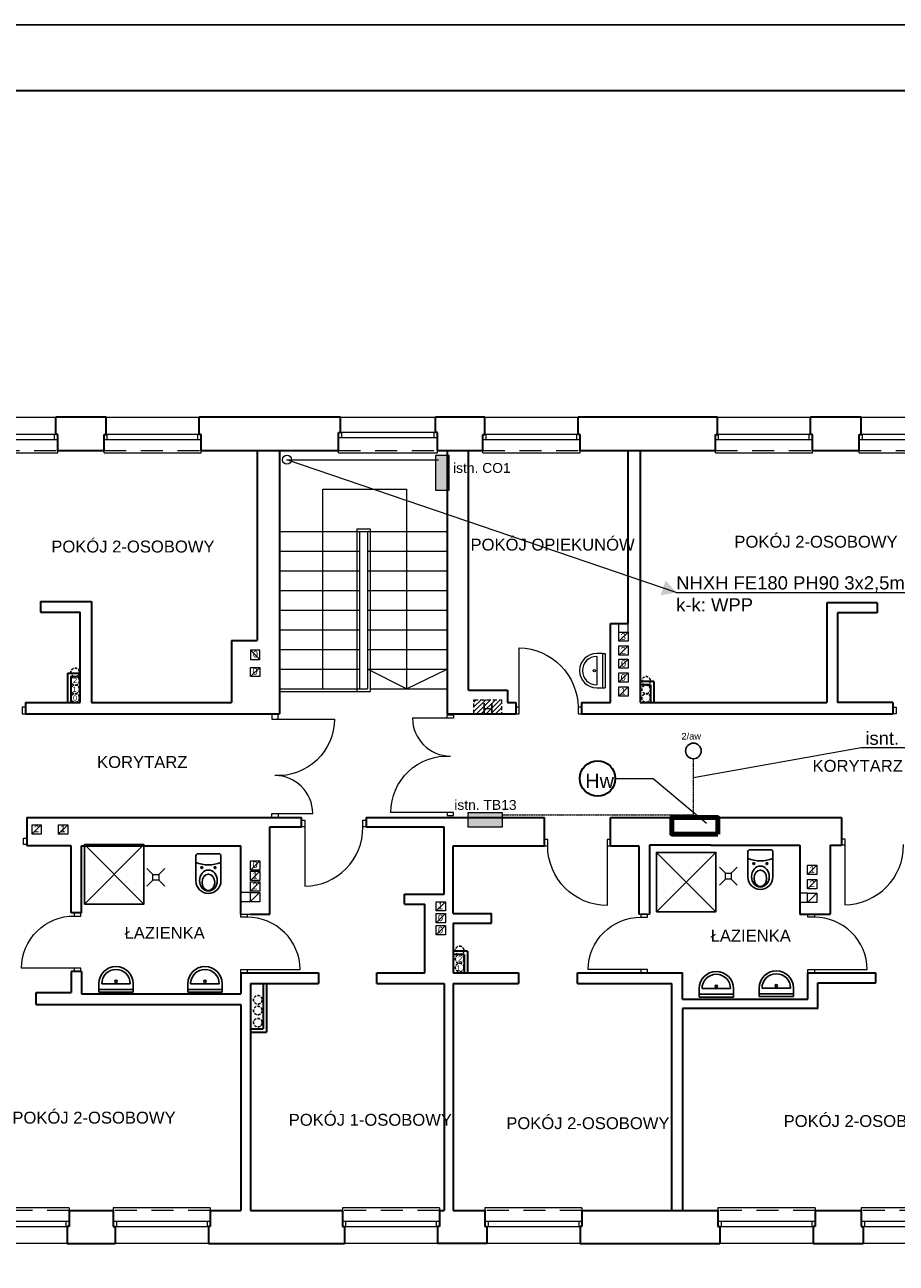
# Model space of a CAD drawing. Header units: millimetres. Extents: x -1249 to 11358, y -460 to 20182.
# Tile 5 of 37: x 2537 to 3857, y 5770 to 7645. Entities that reach past the tile are written whole.
import ezdxf
from ezdxf.enums import TextEntityAlignment as Align

# ---------------------------------------------------------------- set-up
doc = ezdxf.new("R2010")
doc.units = ezdxf.units.MM
for name, pattern in [('BORDERX2', [3.5, 1, -0.5, 1, -0.5, 0, -0.5]), ('DASHED2', [9.525, 6.35, -3.175]), ('DASHEDX2', [1.5, 1, -0.5]), ('DGN Style 2', [55.531736, 33.319042, -22.212694])]:
    doc.linetypes.add(name, pattern=pattern)
for name, color, linetype, lineweight in [('1 cienka', 7, 'Continuous', 9), ('dzrwi', 6, 'Continuous', 0), ('inwentaryzacja', 7, 'Continuous', 35), ('KONTURY', 92, 'Continuous', 30), ('OKNA', 3, 'Continuous', 20), ('proj.wentylacja', 214, 'Continuous', 25), ('ROZDZIELNICe', 5, 'Continuous', 18), ('technologia', 160, 'Continuous', 35), ('WYPOSAZENIE', 4, 'Continuous', 0), ('ściana proj. - dział', 255, 'Continuous', 35)]:
    doc.layers.add(name, color=color, linetype=linetype, lineweight=lineweight)
for name, color, linetype in [('CIENKA', 7, 'Continuous'), ('elektryka', 7, 'Continuous'), ('i_eE', 5, 'Continuous'), ('opisy', 7, 'Continuous'), ('OPRAWA02', 4, 'Continuous'), ('OPRAWAEX', 2, 'Continuous')]:
    doc.layers.add(name, color=color, linetype=linetype)
doc.styles.add('ARIAL', font='arial.ttf')
doc.styles.add('jagoda-100', font='arial.ttf', dxfattribs={"height": 18})
doc.styles.get("Standard").update_dxf_attribs({"font": 'ARIAL.TTF'})
doc.styles.add('Style-SWISSLT_1250', font='SWISSLT_1250.shx')

# ---------------------------------------------------------------- blocks, each defined once
blk = doc.blocks.new('rozdzielnica')
at = {"transparency": 33554687}
h = blk.add_hatch(color=256, dxfattribs=at)
h.dxf.hatch_style = 1
h.paths.add_polyline_path([(17744, 44266), (17604, 44266), (17604, 43916), (17744, 43916)])
blk.add_lwpolyline([(17744, 44266), (17604, 44266), (17604, 43916), (17744, 43916)], close=True)
blk = doc.blocks.new('strzałka')
at = {"layer": 'i_eE', "transparency": 33554687}
h = blk.add_hatch(color=256, dxfattribs=at)
h.dxf.hatch_style = 1
h.paths.add_polyline_path([(4746.2, 7400.9), (4753.8, 7423.4), (4730.2, 7418.9)])
blk = doc.blocks.new('2aw')
blk.add_circle((67864, -24691), 118)
at = {"layer": 'OPRAWAEX', "color": 7}
blk.add_text('2/aw', height=100, dxfattribs=at).set_placement((67683, -24518))
blk = doc.blocks.new('*U163')
at = {"layer": 'OKNA', "linetype": 'Continuous'}
for p, q in [((-71.5, 27), (69.5, 27)), ((72.5, 1), (-74.5, 1)), ((-69.5, -7), (-69.5, 1)), ((67.5, -7), (67.5, 1)), ((72.5, -7), (-74.5, -7)), ((-74.5, -27), (-74.5, -23)), ((-74.5, -27), (72.5, -27)), ((72.5, -27), (72.5, -23))]:
    blk.add_line(p, q, dxfattribs=at)
at = {"layer": 'OKNA', "linetype": 'DGN Style 2'}
blk.add_line((-74.5, -23), (72.5, -23), dxfattribs=at)
blk = doc.blocks.new('*U168')
at = {"layer": 'OKNA', "linetype": 'Continuous'}
for p, q in [((-74.5, 24), (69.5, 24)), ((72.5, 1), (-77.5, 1)), ((-72.5, -7), (-72.5, 1)), ((67.5, -7), (67.5, 1)), ((72.5, -7), (-77.5, -7)), ((-77.5, -30), (-77.5, -26)), ((-77.5, -30), (72.5, -30)), ((72.5, -30), (72.5, -26))]:
    blk.add_line(p, q, dxfattribs=at)
at = {"layer": 'OKNA', "linetype": 'DGN Style 2'}
blk.add_line((-77.5, -26), (72.5, -26), dxfattribs=at)
blk = doc.blocks.new('A$C5D6B6965')
at = {"layer": 'WYPOSAZENIE'}
for p, q in [((15, 30), (0, 45)), ((30, 30), (45, 45)), ((15, 15), (0, 0)), ((15, 30), (30, 30)), ((15, 15), (15, 30)), ((30, 15), (15, 15)), ((30, 30), (30, 15)), ((30, 15), (45, 0))]:
    blk.add_line(p, q, dxfattribs=at)

msp = doc.modelspace()

# ---------------------------------------------------------------- hatches: boundary and pattern name
at = {"layer": '1 cienka', "linetype": 'ByBlock', "lineweight": 25}
h = msp.add_hatch(dxfattribs=at)
h.set_pattern_fill('ANSI31', color=256, scale=41)
h.set_pattern_definition([(45, (284402.9394, -177542.5743), (-3.62392225, 3.62392225), [])])
h.paths.add_polyline_path([(3258.941, 6622.898), (3217.044, 6622.898), (3217.044, 6601.488), (3258.941, 6601.488)])

# ---------------------------------------------------------------- linework, layer by layer
for p, q in [((2627.126, 6313.488), (2717.126, 6403.488)), ((2627.126, 6403.488), (2717.126, 6313.488)), ((3493.477, 6301.878), (3583.477, 6391.878)), ((3493.477, 6391.878), (3583.477, 6301.878)), ((2648.938, 6193.031), (2648.938, 6180.05)), ((2696.458, 6193.031), (2653.258, 6193.031)), ((2700.778, 6184.391), (2700.778, 6193.031)), ((2783.622, 6193.031), (2783.622, 6180.05)), ((2831.142, 6193.031), (2787.942, 6193.031)), ((2835.462, 6184.391), (2835.462, 6193.031)), ((2648.938, 6184.391), (2648.938, 6180.05)), ((2700.778, 6184.391), (2648.938, 6184.391)), ((2700.778, 6180.05), (2648.938, 6180.05)), ((2700.778, 6184.391), (2700.778, 6180.05)), ((2783.622, 6184.391), (2783.622, 6180.05)), ((2835.462, 6184.391), (2783.622, 6184.391)), ((2835.462, 6180.05), (2783.622, 6180.05)), ((2835.462, 6184.391), (2835.462, 6180.05)), ((3558.201, 6185.625), (3558.201, 6172.643)), ((3558.201, 6176.985), (3558.201, 6172.643)), ((3610.041, 6176.985), (3558.201, 6176.985)), ((3610.041, 6172.643), (3558.201, 6172.643)), ((3605.721, 6185.625), (3562.521, 6185.625)), ((3610.041, 6176.985), (3610.041, 6185.625)), ((3610.041, 6176.985), (3610.041, 6172.643)), ((3649.133, 6186.465), (3649.133, 6173.484)), ((3649.133, 6177.825), (3649.133, 6173.484)), ((3700.973, 6177.825), (3649.133, 6177.825)), ((3700.973, 6173.484), (3649.133, 6173.484)), ((3696.653, 6186.465), (3653.453, 6186.465)), ((3700.973, 6177.825), (3700.973, 6186.465)), ((3700.973, 6177.825), (3700.973, 6173.484))]:
    msp.add_line(p, q)
for points in [[(2627.126, 6313.488), (2717.126, 6313.488), (2717.126, 6403.488), (2627.126, 6403.488)], [(3493.477, 6301.878), (3583.477, 6301.878), (3583.477, 6391.878), (3493.477, 6391.878)]]:
    msp.add_lwpolyline(points, close=True)
for points in [[(3631.92, 6354.763), (3631.92, 6392.763, -0.41421356), (3634.92, 6395.763), (3666.92, 6395.763, -0.41421356), (3669.92, 6392.763), (3669.92, 6354.763)], [(2795.858, 6348.719), (2795.858, 6386.719, -0.41421356), (2798.858, 6389.719), (2830.858, 6389.719, -0.41421356), (2833.858, 6386.719), (2833.858, 6348.719)]]:
    msp.add_lwpolyline(points, format="xyb")
for centre, radius in [((3640.92, 6374.763), 1.449), ((3660.92, 6374.763), 1.449), ((2804.858, 6368.719), 1.449), ((2824.858, 6368.719), 1.449), ((2674.858, 6196.507), 1.808), ((2809.542, 6196.507), 1.808), ((3584.121, 6189.101), 1.808), ((3675.053, 6189.941), 1.808)]:
    msp.add_circle(centre, radius)
for centre, radius, start, end in [((2814.858, 6427.713), 54.824, 249.722814, 290.277186), ((3650.92, 6433.757), 54.824, 249.722814, 290.277186), ((2814.858, 6348.719), 19, 180, 0), ((3650.92, 6354.763), 19, 180, 0), ((2674.858, 6193.031), 25.92, 0, 180), ((2674.858, 6193.031), 21.6, 0, 180), ((2809.542, 6193.031), 25.92, 0, 180), ((2809.542, 6193.031), 21.6, 0, 180), ((3584.121, 6185.625), 25.92, 0, 180), ((3584.121, 6185.625), 21.6, 0, 180), ((3675.053, 6186.465), 25.92, 0, 180), ((3675.053, 6186.465), 21.6, 0, 180)]:
    msp.add_arc(centre, radius, start, end)
at = {"extrusion": (0, 0, -1)}
for centre, major_axis, ratio in [((2814.858, 6349.143), (0, -15.94), 0.84303386), ((2814.858, 6346.406), (0, -12.457), 0.76034817), ((3650.92, 6355.187), (0, -15.94), 0.84303386), ((3650.92, 6352.45), (0, -12.457), 0.76034817)]:
    msp.add_ellipse(centre, major_axis=major_axis, ratio=ratio, dxfattribs=at)
at = {"layer": '1 cienka', "color": 1, "linetype": 'Continuous'}
for p, q in [((3431.222, 6503.701), (3488.365, 6503.639)), ((3488.365, 6503.639), (3569.225, 6436.013))]:
    msp.add_line(p, q, dxfattribs=at)
at = {"layer": '1 cienka', "color": 1, "linetype": 'Continuous', "lineweight": 30}
msp.add_circle((3404.351, 6503.701), 26.871, dxfattribs=at)
at = {"layer": 'CIENKA', "linetype": 'DASHED2', "lineweight": 20}
msp.add_lwpolyline([(3258.941, 6622.898), (3258.941, 6601.488), (3217.044, 6601.488), (3217.044, 6622.898)], close=True, dxfattribs=at)
at = {"layer": 'dzrwi'}
for p, q in [((3039.735, 6881.488), (3059.735, 6881.488)), ((3039.735, 6881.488), (3039.735, 6635.488)), ((3059.735, 6881.488), (3059.735, 6635.488)), ((2922.735, 6877.488), (3176.735, 6877.488)), ((3043.735, 6877.488), (3043.735, 6639.488)), ((3055.735, 6877.488), (3055.735, 6639.488)), ((2922.735, 6847.738), (3043.735, 6847.738)), ((3055.735, 6847.738), (3176.735, 6847.738)), ((2922.735, 6817.988), (3043.735, 6817.988)), ((3055.735, 6817.988), (3176.735, 6817.988)), ((2922.735, 6788.238), (3043.735, 6788.238)), ((3055.735, 6788.238), (3176.735, 6788.238)), ((2922.735, 6758.488), (3043.735, 6758.488)), ((3055.735, 6758.488), (3176.735, 6758.488)), ((3436.735, 6725.403), (3436.735, 6738.488)), ((3450.735, 6725.403), (3450.735, 6738.488)), ((2922.735, 6728.738), (3043.735, 6728.738)), ((3055.735, 6728.738), (3176.735, 6728.738)), ((3436.735, 6711.403), (3450.735, 6725.403)), ((2878.735, 6697.842), (2878.735, 6683.842)), ((2892.735, 6683.842), (2878.735, 6697.842)), ((2922.735, 6698.988), (3043.735, 6698.988)), ((3055.735, 6698.988), (3176.735, 6698.988)), ((3285.735, 6611.488), (3285.735, 6701.438)), ((3436.735, 6690.488), (3450.735, 6704.488)), ((3411.627, 6692.844), (3402.987, 6692.844)), ((3402.987, 6688.524), (3402.987, 6645.324)), ((3411.627, 6692.844), (3415.968, 6692.844)), ((3411.627, 6692.844), (3411.627, 6641.004)), ((3415.968, 6692.844), (3415.968, 6641.004)), ((3436.735, 6670.488), (3450.735, 6684.488)), ((2878.735, 6657.842), (2892.735, 6671.842)), ((2892.735, 6671.842), (2892.735, 6657.842)), ((2922.735, 6669.238), (3043.735, 6669.238)), ((3114.735, 6639.488), (3055.735, 6669.238)), ((3055.735, 6669.238), (3176.735, 6669.238)), ((3114.735, 6639.488), (3176.735, 6669.238)), ((3436.735, 6649.488), (3450.735, 6663.488)), ((2922.735, 6639.488), (3043.735, 6639.488)), ((3043.735, 6639.488), (3055.735, 6639.488)), ((3059.735, 6639.488), (3176.735, 6639.488)), ((3402.987, 6641.004), (3415.968, 6641.004)), ((3411.627, 6641.004), (3415.968, 6641.004)), ((3436.735, 6628.488), (3450.735, 6642.488)), ((2922.735, 6635.488), (3059.735, 6635.488)), ((2910.76, 6601.488), (2910.76, 6593.513)), ((2920.26, 6601.488), (2910.76, 6601.488)), ((2920.26, 6593.513), (2920.26, 6601.488)), ((2910.76, 6593.513), (2920.26, 6593.513)), ((2920.26, 6593.513), (3005.76, 6593.513)), ((3176.735, 6595.064), (3124.076, 6595.064)), ((3176.735, 6595.064), (3176.735, 6599.814)), ((3176.735, 6599.814), (3186.235, 6599.814)), ((3186.235, 6595.064), (3176.735, 6595.064)), ((3186.235, 6599.814), (3186.235, 6595.064)), ((2910.76, 6444.476), (2910.76, 6450.736)), ((2910.76, 6450.736), (2920.26, 6450.736)), ((2920.26, 6450.736), (2920.26, 6443.488)), ((2920.26, 6450.736), (2972.919, 6450.736)), ((3176.735, 6452.287), (3091.235, 6452.287)), ((3186.235, 6452.287), (3176.735, 6452.287)), ((3176.735, 6452.287), (3176.735, 6447.537)), ((3186.235, 6447.537), (3186.235, 6452.287)), ((2547.735, 6419.735), (2561.735, 6433.735)), ((2587.833, 6419.735), (2601.833, 6433.735)), ((2920.26, 6443.488), (2910.76, 6443.488)), ((3176.735, 6447.537), (3186.235, 6447.537)), ((2960.735, 6430.488), (2960.735, 6340.488)), ((3418.735, 6401.488), (3418.735, 6311.488)), ((3778.735, 6402.488), (3778.735, 6312.488)), ((2878.735, 6364.893), (2892.735, 6378.893)), ((2892.735, 6378.893), (2892.735, 6364.893)), ((2878.735, 6349.419), (2892.735, 6363.419)), ((3722.337, 6358.488), (3736.337, 6372.488)), ((2878.735, 6333.302), (2892.735, 6347.302)), ((3722.337, 6336.661), (3736.337, 6350.661)), ((2878.735, 6331.084), (2863.735, 6331.084)), ((2878.735, 6317.331), (2892.735, 6331.331)), ((3722.337, 6329.904), (3710.735, 6329.904)), ((3722.337, 6316.151), (3736.337, 6330.151)), ((2863.735, 6314.488), (2863.735, 6317.207)), ((3159.735, 6303.084), (3173.735, 6317.084)), ((3710.735, 6315.904), (3710.735, 6314.488)), ((2863.735, 6298.488), (2878.735, 6298.488)), ((3159.735, 6285.102), (3173.735, 6299.102)), ((3466.735, 6298.488), (3482.735, 6298.488)), ((3159.735, 6267.169), (3173.735, 6281.169)), ((2611.735, 6216.488), (2531.735, 6216.488)), ((2873.735, 6214.488), (2953.735, 6214.488)), ((3469.965, 6214.488), (3389.965, 6214.488)), ((3732.735, 6214.488), (3812.735, 6214.488))]:
    msp.add_line(p, q, dxfattribs=at)
at = {"layer": 'dzrwi', "flags": 128}
for points in [[(2988.235, 6639.488), (2988.235, 6941.515), (3114.735, 6941.515), (3114.735, 6639.488)], [(2878.735, 6317.084), (2863.735, 6317.084), (2863.735, 6331.084)], [(3722.337, 6315.904), (3710.735, 6315.904), (3710.735, 6329.904)]]:
    msp.add_lwpolyline(points, dxfattribs=at)
for points in [[(3436.735, 6725.403), (3450.735, 6725.403), (3450.735, 6711.403), (3436.735, 6711.403)], [(2892.735, 6697.842), (2878.735, 6697.842), (2878.735, 6683.842), (2892.735, 6683.842)], [(3436.735, 6704.488), (3450.735, 6704.488), (3450.735, 6690.488), (3436.735, 6690.488)], [(3436.735, 6684.488), (3450.735, 6684.488), (3450.735, 6670.488), (3436.735, 6670.488)], [(2878.735, 6671.842), (2892.735, 6671.842), (2892.735, 6657.842), (2878.735, 6657.842)], [(3436.735, 6663.488), (3450.735, 6663.488), (3450.735, 6649.488), (3436.735, 6649.488)], [(3436.735, 6642.488), (3450.735, 6642.488), (3450.735, 6628.488), (3436.735, 6628.488)], [(2532.735, 6601.488), (2537.735, 6601.488), (2537.735, 6611.488), (2532.735, 6611.488)], [(3280.735, 6601.488), (3285.735, 6601.488), (3285.735, 6611.488), (3280.735, 6611.488)], [(3374.735, 6601.488), (3379.735, 6601.488), (3379.735, 6611.488), (3374.735, 6611.488)], [(3856.735, 6601.488), (3851.735, 6601.488), (3851.735, 6611.488), (3856.735, 6611.488)], [(2547.735, 6433.488), (2561.735, 6433.488), (2561.735, 6419.488), (2547.735, 6419.488)], [(2587.833, 6433.488), (2601.833, 6433.488), (2601.833, 6419.488), (2587.833, 6419.488)], [(2955.735, 6440.488), (2960.735, 6440.488), (2960.735, 6430.488), (2955.735, 6430.488)], [(3048.735, 6440.488), (3053.735, 6440.488), (3053.735, 6430.488), (3048.735, 6430.488)], [(2534.735, 6413.488), (2539.735, 6413.488), (2539.735, 6403.488), (2534.735, 6403.488)], [(3328.735, 6411.488), (3323.735, 6411.488), (3323.735, 6401.488), (3328.735, 6401.488)], [(3423.735, 6411.488), (3418.735, 6411.488), (3418.735, 6401.488), (3423.735, 6401.488)], [(3773.735, 6412.488), (3778.735, 6412.488), (3778.735, 6402.488), (3773.735, 6402.488)], [(2878.735, 6378.893), (2892.735, 6378.893), (2892.735, 6364.893), (2878.735, 6364.893)], [(2878.735, 6363.172), (2892.735, 6363.172), (2892.735, 6349.172), (2878.735, 6349.172)], [(3722.337, 6372.488), (3736.337, 6372.488), (3736.337, 6358.488), (3722.337, 6358.488)], [(2878.735, 6347.054), (2892.735, 6347.054), (2892.735, 6333.054), (2878.735, 6333.054)], [(3722.337, 6350.661), (3736.337, 6350.661), (3736.337, 6336.661), (3722.337, 6336.661)], [(2878.735, 6331.084), (2892.735, 6331.084), (2892.735, 6317.084), (2878.735, 6317.084)], [(3722.337, 6329.904), (3736.337, 6329.904), (3736.337, 6315.904), (3722.337, 6315.904)], [(2621.735, 6295.488), (2621.735, 6300.488), (2611.735, 6300.488), (2611.735, 6295.488)], [(3159.735, 6317.084), (3173.735, 6317.084), (3173.735, 6303.084), (3159.735, 6303.084)], [(2863.735, 6293.488), (2863.735, 6298.488), (2873.735, 6298.488), (2873.735, 6293.488)], [(3159.735, 6299.102), (3173.735, 6299.102), (3173.735, 6285.102), (3159.735, 6285.102)], [(3479.965, 6293.488), (3479.965, 6298.488), (3469.965, 6298.488), (3469.965, 6293.488)], [(3722.735, 6293.488), (3722.735, 6298.488), (3732.735, 6298.488), (3732.735, 6293.488)], [(3159.735, 6281.169), (3173.735, 6281.169), (3173.735, 6267.169), (3159.735, 6267.169)], [(2621.735, 6211.488), (2621.735, 6216.488), (2611.735, 6216.488), (2611.735, 6211.488)], [(2863.735, 6209.488), (2863.735, 6214.488), (2873.735, 6214.488), (2873.735, 6209.488)], [(3479.965, 6209.488), (3479.965, 6214.488), (3469.965, 6214.488), (3469.965, 6209.488)], [(3722.735, 6209.488), (3722.735, 6214.488), (3732.735, 6214.488), (3732.735, 6209.488)]]:
    msp.add_lwpolyline(points, close=True, dxfattribs=at)
at = {"layer": 'dzrwi'}
msp.add_circle((3399.51, 6666.924), 1.808, dxfattribs=at)
at = {"layer": 'dzrwi', "extrusion": (0, 0, -1)}
for centre, radius, start, end in [((-3283.735, 6610.454), 91.006, 91.259268, 179.349055), ((-3418.735, 6401.488), 90, 270, 0), ((-2611.235, 6215.988), 79.502, 0.360346, 90.360346), ((-3469.465, 6213.988), 79.502, 0.360346, 90.360346)]:
    msp.add_arc(centre, radius, start, end, dxfattribs=at)
at = {"layer": 'dzrwi'}
for centre, radius, start, end in [((3402.987, 6666.924), 25.92, 90, 270), ((3402.987, 6666.924), 21.6, 90, 270), ((3181.485, 6595.064), 57.409, 180, 270), ((2915.51, 6450.736), 57.409, 0, 90), ((2959.735, 6429.488), 89.006, 270.643746, 0.643746), ((3777.735, 6402.488), 90.006, 270.636594, 0.636594), ((2874.235, 6213.988), 79.502, 0.360346, 90.360346), ((3733.235, 6213.988), 79.502, 0.360346, 90.360346)]:
    msp.add_arc(centre, radius, start, end, dxfattribs=at)
at = {"layer": 'dzrwi', "extrusion": (0, 0, -1)}
for centre, major_axis in [((2920.26, 6593.513), (-60.458, -60.458)), ((3176.735, 6452.287), (60.458, 60.458))]:
    msp.add_ellipse(centre, major_axis=major_axis, ratio=1, start_param=3.92699082, end_param=5.55337132, dxfattribs=at)
at = {"layer": 'elektryka', "color": 1, "linetype": 'ByBlock', "lineweight": 80}
msp.add_lwpolyline([(3586.682, 6419.5), (3516.682, 6419.5), (3516.682, 6444.488), (3586.682, 6444.488)], close=True, dxfattribs=at)
at = {"layer": 'i_eE', "lineweight": 18}
msp.add_lwpolyline([(2933.852, 6986.272), (3163.422, 6986.272)], dxfattribs=at)
at = {"layer": 'i_eE', "lineweight": 9}
for points in [[(3523.432, 6785.4), (2933.852, 6986.272)], [(3523.432, 6785.4), (3906.1, 6785.4)]]:
    msp.add_lwpolyline(points, dxfattribs=at)
at = {"layer": 'i_eE', "lineweight": 5}
msp.add_lwpolyline([(3549.529, 6505.267), (3803.359, 6550.75), (4131.783, 6550.75)], dxfattribs=at)
at = {"layer": 'i_eE', "linetype": 'BORDERX2', "lineweight": 18}
msp.add_lwpolyline([(3260.515, 6448.55), (3549.529, 6448.55), (3549.529, 6533.626)], dxfattribs=at)
at = {"layer": 'i_eE', "lineweight": 18}
msp.add_circle((2933.852, 6986.272), 6.842, dxfattribs=at)
at = {"layer": 'inwentaryzacja'}
for p, q in [((2659.735, 7050.488), (2583.735, 7050.488)), ((2583.735, 7024.488), (2583.735, 7050.488)), ((2659.735, 7024.488), (2659.735, 7050.488)), ((2800.735, 7024.488), (2800.735, 7050.488)), ((3014.735, 7050.488), (2800.735, 7050.488)), ((3014.735, 7027.488), (3014.735, 7050.488)), ((3233.735, 7050.488), (3158.735, 7050.488)), ((3158.735, 7027.488), (3158.735, 7050.488)), ((3233.735, 7024.488), (3233.735, 7050.488)), ((3585.735, 7050.488), (3374.735, 7050.488)), ((3374.735, 7024.488), (3374.735, 7050.488)), ((3585.735, 7024.488), (3585.735, 7050.488)), ((3803.735, 7050.488), (3726.735, 7050.488)), ((3726.735, 7024.488), (3726.735, 7050.488)), ((3803.735, 7024.488), (3803.735, 7050.488)), ((2586.735, 7024.488), (2583.735, 7024.488)), ((2586.735, 7000.488), (2586.735, 7024.488)), ((2586.735, 7016.488), (2586.735, 7024.488)), ((2656.735, 7000.488), (2656.735, 7024.488)), ((2656.735, 7024.488), (2659.735, 7024.488)), ((2656.735, 7016.488), (2656.735, 7024.488)), ((2803.735, 7024.488), (2800.735, 7024.488)), ((2803.735, 7000.488), (2803.735, 7024.488)), ((2803.735, 7016.488), (2803.735, 7024.488)), ((3011.735, 7000.488), (3011.735, 7027.488)), ((3011.735, 7027.488), (3014.735, 7027.488)), ((3011.735, 7019.488), (3011.735, 7027.488)), ((3161.735, 7027.488), (3158.735, 7027.488)), ((3161.735, 7000.488), (3161.735, 7027.488)), ((3161.735, 7019.488), (3161.735, 7027.488)), ((3230.735, 7000.488), (3230.735, 7024.488)), ((3230.735, 7024.488), (3233.735, 7024.488)), ((3230.735, 7016.488), (3230.735, 7024.488)), ((3377.735, 7024.488), (3374.735, 7024.488)), ((3377.735, 7000.488), (3377.735, 7024.488)), ((3377.735, 7016.488), (3377.735, 7024.488)), ((3582.735, 7000.488), (3582.735, 7024.488)), ((3582.735, 7024.488), (3585.735, 7024.488)), ((3582.735, 7016.488), (3582.735, 7024.488)), ((3729.735, 7024.488), (3726.735, 7024.488)), ((3729.735, 7000.488), (3729.735, 7024.488)), ((3729.735, 7016.488), (3729.735, 7024.488)), ((3800.735, 7000.488), (3800.735, 7024.488)), ((3800.735, 7024.488), (3803.735, 7024.488)), ((3800.735, 7016.488), (3800.735, 7024.488)), ((2586.735, 7000.488), (2656.735, 7000.488)), ((2803.735, 7000.488), (2888.735, 7000.488)), ((2888.735, 7000.488), (2888.735, 6712.488)), ((2888.735, 7000.488), (2922.735, 7000.488)), ((2922.735, 7000.488), (3011.735, 7000.488)), ((2922.735, 7000.488), (2922.735, 6601.488)), ((3161.735, 7000.488), (3176.735, 7000.488)), ((3169.235, 7000.488), (3208.735, 7000.488)), ((3176.735, 7000.488), (3176.735, 6601.488)), ((3208.735, 7000.488), (3230.735, 7000.488)), ((3208.735, 6637.488), (3208.735, 7000.488)), ((3377.735, 7000.488), (3450.735, 7000.488)), ((3450.735, 6738.488), (3450.735, 7000.488)), ((3450.735, 7000.488), (3468.735, 7000.488)), ((3468.735, 7000.488), (3582.735, 7000.488)), ((3468.735, 7000.488), (3468.735, 6618.488)), ((3729.735, 7000.488), (3800.735, 7000.488)), ((2560.735, 6771.488), (2637.735, 6771.488)), ((2560.735, 6771.488), (2560.735, 6755.488)), ((2637.735, 6771.488), (2637.735, 6618.488)), ((3827.735, 6769.488), (3751.735, 6769.488)), ((3751.735, 6769.488), (3751.735, 6618.488)), ((3827.735, 6769.488), (3827.735, 6754.488)), ((2560.735, 6755.488), (2620.735, 6755.488)), ((2620.735, 6618.488), (2620.735, 6755.488)), ((3767.735, 6754.488), (3767.735, 6618.488)), ((3827.735, 6754.488), (3767.735, 6754.488)), ((3423.735, 6618.488), (3423.735, 6738.488)), ((3423.735, 6738.488), (3450.735, 6738.488)), ((2849.735, 6712.488), (2888.735, 6712.488)), ((2849.735, 6712.488), (2849.735, 6618.488)), ((3208.735, 6637.488), (3267.735, 6637.488)), ((3267.735, 6637.488), (3267.735, 6618.488)), ((2537.735, 6618.488), (2537.735, 6601.488)), ((2537.735, 6618.488), (2620.735, 6618.488)), ((2537.735, 6601.488), (2922.735, 6601.488)), ((2637.735, 6618.488), (2849.735, 6618.488)), ((3176.735, 6601.488), (3258.941, 6601.488)), ((3258.941, 6601.488), (3280.735, 6601.488)), ((3267.735, 6618.488), (3280.735, 6618.488)), ((3280.735, 6618.488), (3280.735, 6601.488)), ((3379.735, 6618.488), (3379.735, 6601.488)), ((3379.735, 6618.488), (3423.735, 6618.488)), ((3379.735, 6601.488), (3851.735, 6601.488)), ((3468.735, 6618.488), (3751.735, 6618.488)), ((3851.735, 6618.488), (3767.735, 6618.488)), ((3851.735, 6618.488), (3851.735, 6601.488)), ((2539.735, 6444.488), (2539.735, 6401.488)), ((2539.735, 6444.488), (2955.735, 6444.488)), ((2955.735, 6430.488), (2955.735, 6444.488)), ((3053.735, 6444.488), (3053.735, 6430.488)), ((3053.735, 6444.488), (3323.735, 6444.488)), ((3323.735, 6401.488), (3323.735, 6444.488)), ((3423.735, 6401.488), (3423.735, 6444.488)), ((3423.735, 6444.488), (3773.735, 6444.488)), ((3773.735, 6444.488), (3773.735, 6402.488)), ((2907.735, 6298.488), (2907.735, 6430.488)), ((2907.735, 6430.488), (2955.735, 6430.488)), ((3053.735, 6430.488), (3171.735, 6430.488)), ((3171.735, 6328.488), (3171.735, 6430.488)), ((2606.735, 6401.488), (2539.735, 6401.488)), ((2606.735, 6300.488), (2606.735, 6401.488)), ((2622.735, 6300.488), (2622.735, 6401.488)), ((2622.735, 6401.488), (2863.735, 6401.488)), ((2863.735, 6298.488), (2863.735, 6401.488)), ((3185.735, 6401.488), (3323.735, 6401.488)), ((3185.735, 6299.488), (3185.735, 6401.488)), ((3423.735, 6401.488), (3466.735, 6401.488)), ((3466.735, 6401.488), (3466.735, 6298.488)), ((3482.735, 6402.488), (3482.735, 6298.488)), ((3575.735, 6402.488), (3482.735, 6402.488)), ((3575.735, 6402.488), (3710.735, 6402.488)), ((3710.735, 6402.488), (3710.735, 6298.488)), ((3756.735, 6402.488), (3756.735, 6298.488)), ((3756.735, 6402.488), (3773.735, 6402.488)), ((3111.735, 6313.488), (3111.735, 6328.488)), ((3111.735, 6328.488), (3171.735, 6328.488)), ((2622.735, 6300.488), (2606.735, 6300.488)), ((3111.735, 6313.488), (3142.735, 6313.488)), ((3142.735, 6209.488), (3142.735, 6313.488)), ((2878.735, 6298.488), (2907.735, 6298.488)), ((3185.735, 6299.488), (3243.735, 6299.488)), ((3185.735, 6284.488), (3243.735, 6284.488)), ((3185.735, 6284.488), (3185.735, 6209.488)), ((3243.735, 6284.488), (3243.735, 6299.488)), ((3710.735, 6298.488), (3756.735, 6298.488)), ((2606.735, 6211.488), (2606.735, 6179.488)), ((2622.735, 6211.488), (2606.735, 6211.488)), ((2622.735, 6211.488), (2622.735, 6177.488)), ((2863.735, 6209.488), (2863.735, 6177.488)), ((2863.735, 6209.488), (2981.735, 6209.488)), ((2981.735, 6209.488), (2981.735, 6193.488)), ((3069.735, 6209.488), (3142.735, 6209.488)), ((3069.735, 6193.488), (3069.735, 6209.488)), ((3185.735, 6209.488), (3284.735, 6209.488)), ((3284.735, 6209.488), (3284.735, 6193.488)), ((3373.735, 6193.488), (3373.735, 6209.488)), ((3373.735, 6209.488), (3532.735, 6209.488)), ((3532.735, 6169.488), (3532.735, 6209.488)), ((3722.735, 6169.488), (3722.735, 6209.488)), ((3722.735, 6209.488), (3825.735, 6209.488)), ((3825.735, 6194.488), (3825.735, 6209.488)), ((2878.735, 6193.488), (2981.735, 6193.488)), ((2878.735, 6193.488), (2878.735, 5849.488)), ((3069.735, 6193.488), (3171.735, 6193.488)), ((3171.735, 6193.488), (3171.735, 5849.488)), ((3185.735, 6193.488), (3284.735, 6193.488)), ((3185.735, 6193.488), (3185.735, 5849.488)), ((3373.735, 6193.488), (3516.735, 6193.488)), ((3516.735, 5849.488), (3516.735, 6193.488)), ((3737.735, 6155.488), (3737.735, 6194.488)), ((3737.735, 6194.488), (3825.735, 6194.488)), ((2553.735, 6161.488), (2553.735, 6179.488)), ((2553.735, 6179.488), (2606.735, 6179.488)), ((2622.735, 6177.488), (2863.735, 6177.488)), ((3532.735, 6169.488), (3722.735, 6169.488)), ((2553.735, 6161.488), (2863.735, 6161.488)), ((2863.735, 6161.488), (2863.735, 5849.488)), ((3737.735, 6155.488), (3532.735, 6155.488)), ((3532.735, 6155.488), (3532.735, 5849.488)), ((2603.735, 5849.488), (2670.735, 5849.488)), ((2603.735, 5849.488), (2603.735, 5825.488)), ((2603.735, 5833.488), (2603.735, 5825.488)), ((2670.735, 5849.488), (2670.735, 5825.488)), ((2670.735, 5833.488), (2670.735, 5825.488)), ((2817.735, 5849.488), (2863.735, 5849.488)), ((2817.735, 5849.488), (2817.735, 5825.488)), ((2817.735, 5833.488), (2817.735, 5825.488)), ((2859.235, 5849.488), (2863.735, 5849.488)), ((2878.735, 5849.488), (3017.735, 5849.488)), ((3017.735, 5849.488), (3017.735, 5825.488)), ((3017.735, 5833.488), (3017.735, 5825.488)), ((3164.735, 5849.488), (3171.735, 5849.488)), ((3164.735, 5849.488), (3164.735, 5825.488)), ((3164.735, 5833.488), (3164.735, 5825.488)), ((3185.735, 5849.488), (3233.735, 5849.488)), ((3233.735, 5849.488), (3233.735, 5825.488)), ((3233.735, 5833.488), (3233.735, 5825.488)), ((3380.735, 5849.488), (3516.735, 5849.488)), ((3380.735, 5849.488), (3380.735, 5825.488)), ((3380.735, 5833.488), (3380.735, 5825.488)), ((3516.735, 5849.488), (3532.735, 5849.488)), ((3532.735, 5849.488), (3586.735, 5849.488)), ((3586.735, 5849.488), (3586.735, 5825.488)), ((3586.735, 5833.488), (3586.735, 5825.488)), ((3733.735, 5849.488), (3803.735, 5849.488)), ((3733.735, 5849.488), (3733.735, 5825.488)), ((3733.735, 5833.488), (3733.735, 5825.488)), ((3803.735, 5849.488), (3803.735, 5825.488)), ((3803.735, 5833.488), (3803.735, 5825.488)), ((2600.735, 5825.488), (2600.735, 5799.488)), ((2603.735, 5825.488), (2600.735, 5825.488)), ((2670.735, 5825.488), (2673.735, 5825.488)), ((2673.735, 5825.488), (2673.735, 5799.488)), ((2814.735, 5825.488), (2814.735, 5799.488)), ((2817.735, 5825.488), (2814.735, 5825.488)), ((3017.735, 5825.488), (3020.735, 5825.488)), ((3020.735, 5825.488), (3020.735, 5799.488)), ((3161.735, 5825.488), (3161.735, 5799.488)), ((3164.735, 5825.488), (3161.735, 5825.488)), ((3233.735, 5825.488), (3236.735, 5825.488)), ((3236.735, 5825.488), (3236.735, 5799.488)), ((3377.735, 5825.488), (3377.735, 5799.488)), ((3380.735, 5825.488), (3377.735, 5825.488)), ((3586.735, 5825.488), (3589.735, 5825.488)), ((3589.735, 5825.488), (3589.735, 5799.488)), ((3730.735, 5825.488), (3730.735, 5799.488)), ((3733.735, 5825.488), (3730.735, 5825.488)), ((3803.735, 5825.488), (3806.735, 5825.488)), ((3806.735, 5825.488), (3806.735, 5799.488)), ((2600.735, 5799.488), (2673.735, 5799.488)), ((2814.735, 5799.488), (3020.735, 5799.488)), ((3236.735, 5799.488), (3161.735, 5799.488)), ((3377.735, 5799.488), (3589.735, 5799.488)), ((3730.735, 5799.488), (3806.735, 5799.488))]:
    msp.add_line(p, q, dxfattribs=at)
at = {"layer": 'KONTURY', "color": 0}
msp.add_lwpolyline([(8143.987, 4774.798), (8143.987, 7544.798), (1548.44, 7544.798), (1548.44, 4774.798)], close=True, dxfattribs=at)
at = {"layer": 'opisy'}
msp.add_lwpolyline([(8252.978, 4674.798), (8252.978, 7644.798), (1413.463, 7644.798), (1413.463, 4674.798)], close=True, dxfattribs=at)
at = {"layer": 'proj.wentylacja', "linetype": 'DASHEDX2', "ltscale": 4}
for centre in [(2612.954, 6664.395), (2612.954, 6651.483), (3477.84, 6651.568), (2612.954, 6638.572), (3477.84, 6638.568), (2612.954, 6625.572), (3477.84, 6625.568), (3477.84, 6625.568), (3195.318, 6243.395), (3195.318, 6230.395), (3195.318, 6217.395), (2889.668, 6168.552), (2889.668, 6152.352), (2889.668, 6134.007)]:
    msp.add_circle(centre, 6.5, dxfattribs=at)
at = {"layer": 'ściana proj. - dział'}
for p, q in [((2601.454, 6662.983), (2601.454, 6618.488)), ((2601.454, 6662.983), (2620.735, 6662.983)), ((2606.454, 6657.983), (2606.454, 6618.488)), ((2606.454, 6657.983), (2620.735, 6657.983)), ((3489.741, 6650.499), (3468.735, 6650.499)), ((3484.741, 6645.499), (3468.735, 6645.499)), ((3484.741, 6645.499), (3484.741, 6618.488)), ((3489.741, 6650.499), (3489.741, 6618.488)), ((3207.218, 6242.118), (3185.323, 6242.118)), ((3202.218, 6237.118), (3185.323, 6237.118)), ((3202.218, 6237.118), (3202.218, 6209.021)), ((3207.218, 6242.118), (3207.218, 6209.021)), ((2897.7, 6193.488), (2897.7, 6124.691)), ((2902.7, 6193.488), (2902.7, 6119.691)), ((2878.735, 6124.691), (2897.7, 6124.691)), ((2879.115, 6119.691), (2902.7, 6119.691))]:
    msp.add_line(p, q, dxfattribs=at)

# ---------------------------------------------------------------- block references
at = {"layer": 'dzrwi'}
for name, p in [('*U163', (2514.239, 7023.486)), ('*U163', (2731.239, 7023.486)), ('*U168', (3089.239, 7026.486)), ('*U163', (3305.239, 7023.486)), ('*U163', (3657.239, 7023.486)), ('*U163', (3875.239, 7023.486))]:
    msp.add_blockref(name, p, dxfattribs=at)
at = {"layer": 'dzrwi', "rotation": 180}
for p in [(2529.231, 5826.49), (2743.231, 5826.49), (3090.231, 5826.49), (3306.231, 5826.49), (3659.231, 5826.49), (3876.231, 5826.49)]:
    msp.add_blockref('*U163', p, dxfattribs=at)
at = {"layer": 'i_eE', "lineweight": 9, "rotation": 180}
msp.add_blockref('strzałka', (8253.645, 14204.305), dxfattribs=at)
at = {"layer": 'OPRAWA02', "xscale": 0.1, "yscale": 0.1, "zscale": 0.1}
msp.add_blockref('2aw', (-3236.852, 9014.501), dxfattribs=at)
at = {"layer": 'ROZDZIELNICe', "xscale": 0.15, "yscale": 0.15, "zscale": 0.15}
for p, rotation in [((5820.276, 13580.014), 180), ((-3379.422, 9092.087), 270)]:
    msp.add_blockref('rozdzielnica', p, dxfattribs=dict(at, rotation=rotation))
at = {"layer": 'technologia', "xscale": 0.6000000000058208, "yscale": 0.6000000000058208, "zscale": 0.6000000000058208}
for p in [(2721.764, 6340.491), (3588.882, 6342.403)]:
    msp.add_blockref('A$C5D6B6965', p, dxfattribs=at)

# ---------------------------------------------------------------- texts
at = {"layer": 'dzrwi', "style": 'Style-SWISSLT_1250'}
for s, p in [('3', (3443.171, 6718.623)), ('0', (2886.029, 6691.955)), ('2', (3443.171, 6697.708)), ('0', (3443.706, 6677.797)), ('0', (2885.441, 6665.955)), ('0', (3443.171, 6656.708)), ('1', (3443.171, 6635.708)), ('2', (2554.441, 6427.391)), ('1', (2594.539, 6427.391)), ('0', (2885.441, 6373.005)), ('1', (2885.441, 6357.075)), ('1', (3729.395, 6366.057)), ('2', (2885.441, 6340.958)), ('2', (3729.395, 6344.23)), ('1', (3166.426, 6310.646)), ('0', (3166.426, 6292.664)), ('0', (3166.426, 6274.077))]:
    msp.add_text(s, height=10, dxfattribs=at).set_placement(p, align=Align.MIDDLE_CENTER)
at = {"layer": 'i_eE', "lineweight": 9, "insert": (3523.432, 6809.856), "char_height": 20, "width": 390.49446, "attachment_point": 1}
msp.add_mtext('NHXH FE180 PH90 3x2,5mm2\\Pk-k: WPP', dxfattribs=at)
at = {"layer": 'i_eE', "insert": (3809.937, 6574.643), "char_height": 20, "width": 390.49446, "attachment_point": 1}
msp.add_mtext('isnt. obwód nr 34 w TB13', dxfattribs=at)
at = {"layer": 'inwentaryzacja', "style": 'jagoda-100'}
for s, p in [('POKÓJ 2-OSOBOWY', (2576.857, 6854.829)), ('POKÓJ OPIEKUNÓW', (3211.884, 6857.759)), ('POKÓJ 2-OSOBOWY', (3611.522, 6862.107)), ('KORYTARZ', (2646.15, 6528.588)), ('KORYTARZ', (3729.97, 6522.792)), ('ŁAZIENKA', (2687.802, 6269.947)), ('ŁAZIENKA', (3575.566, 6265.591)), ('POKÓJ 2-OSOBOWY', (2517.896, 5990.204)), ('POKÓJ 1-OSOBOWY', (2936.5, 5986.959)), ('POKÓJ 2-OSOBOWY', (3266.022, 5981.799)), ('POKÓJ 2-OSOBOWY', (3686.134, 5985.079))]:
    msp.add_text(s, height=18, rotation=359.999694, dxfattribs=at).set_placement(p, align=Align.MIDDLE_LEFT)
at = {"layer": 'inwentaryzacja', "style": 'Style-SWISSLT_1250'}
for s, p in [('2', (2612.806, 6652.146)), ('1', (2612.084, 6638.705)), ('2', (3196.113, 6230.507)), ('1', (3193.861, 6216.831))]:
    msp.add_text(s, height=8, dxfattribs=at).set_placement(p, align=Align.MIDDLE_CENTER)
at = {"layer": 'inwentaryzacja', "style": 'Style-SWISSLT_1250', "text_generation_flag": 2}
msp.add_text('0', height=8, dxfattribs=at).set_placement((2612.846, 6625.405), align=Align.MIDDLE_CENTER)
at = {"layer": 'inwentaryzacja', "linetype": 'Continuous', "lineweight": 0, "insert": (3229.38, 6609.152), "char_height": 18, "attachment_point": 4, "rotation": 359.999694, "line_spacing_factor": 0.85, "style": 'jagoda-100'}
msp.add_mtext('H', dxfattribs=at)
at = {"layer": 'inwentaryzacja', "color": 1, "linetype": 'Continuous', "lineweight": 0, "insert": (3385.649, 6500.312), "char_height": 21.6, "attachment_point": 4, "rotation": 359.999694, "line_spacing_factor": 0.85, "style": 'jagoda-100'}
msp.add_mtext('Hw', dxfattribs=at)
at = {"layer": 'ROZDZIELNICe', "lineweight": 15, "style": 'ARIAL'}
for s, p in [('istn. CO1', (3185.411, 6966.348)), ('istn. TB13', (3187.267, 6456.134))]:
    msp.add_text(s, height=15, dxfattribs=at).set_placement(p)

doc.saveas('drawing.dxf')
